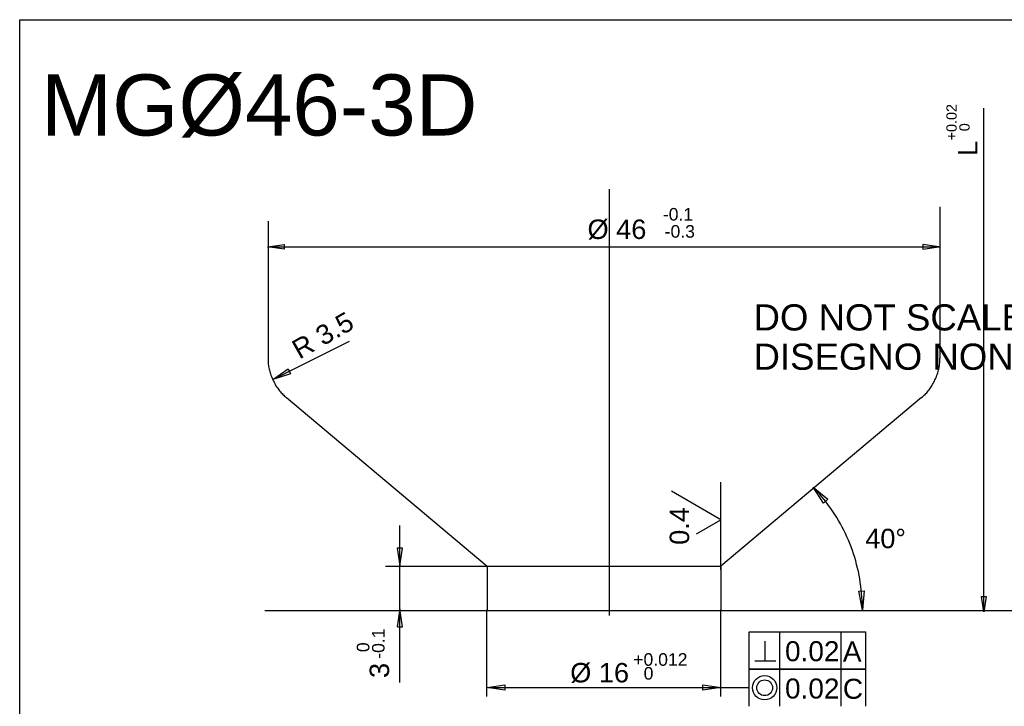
# Model space of a CAD drawing. Extents: x 0 to 1189, y 0 to 841.
# Tile 57 of 77: x 829 to 928, y 64 to 133. Entities that reach past the tile are written whole.
import ezdxf

# ---------------------------------------------------------------- set-up
doc = ezdxf.new("R2010")
doc.units = 0
doc.header["$LTSCALE"] = 65.395
doc.layers.get('0').update_dxf_attribs({"linetype": 'CONTINUOUS'})
doc.styles.add('TEXTSTYLE_1', font='gdt', dxfattribs={"width": 0.8})
doc.styles.add('TEXTSTYLE_2', font='arial.ttf')

# ---------------------------------------------------------------- blocks, each defined once
blk = doc.blocks.new('MG46-3D_BL18', base_point=(888.644, 71.973))
at = {"color": 7, "linetype": 'CONTINUOUS'}
for p, q in [((828.867, 10.823), (828.867, 133.086)), ((828.867, 133.086), (948.395, 133.086)), ((925.531, 73.745), (925.531, 124.23)), ((887.978, 116.116), (887.978, 73.371)), ((921.119, 114.325), (921.119, 99.146)), ((853.777, 112.891), (853.777, 99.146)), ((853.758, 110.326), (855.376, 110.57)), ((855.376, 110.57), (855.376, 110.082)), ((921.03, 110.326), (919.412, 110.57)), ((919.412, 110.57), (919.412, 110.082)), ((853.727, 110.326), (921.074, 110.326)), ((855.376, 110.082), (853.758, 110.326)), ((919.412, 110.082), (921.03, 110.326)), ((854.242, 97.011), (861.95, 100.866)), ((853.773, 99.032), (853.772, 98.917)), ((853.772, 98.917), (853.776, 98.799)), ((853.777, 99.146), (853.773, 99.032)), ((853.776, 98.799), (853.783, 98.681)), ((921.112, 98.681), (921.119, 98.799)), ((921.123, 99.032), (921.119, 99.146)), ((921.119, 98.799), (921.123, 98.917)), ((921.123, 98.917), (921.123, 99.032)), ((853.783, 98.681), (853.795, 98.561)), ((853.795, 98.561), (853.81, 98.44)), ((853.81, 98.44), (853.829, 98.318)), ((853.829, 98.318), (853.851, 98.196)), ((853.851, 98.196), (853.877, 98.073)), ((853.877, 98.073), (853.906, 97.95)), ((853.906, 97.95), (853.939, 97.827)), ((853.939, 97.827), (853.975, 97.703)), ((854.242, 97.011), (855.789, 98.075)), ((855.789, 98.075), (856.033, 97.575)), ((920.918, 97.703), (920.955, 97.827)), ((920.955, 97.827), (920.987, 97.95)), ((920.987, 97.95), (921.017, 98.073)), ((921.017, 98.073), (921.043, 98.196)), ((921.043, 98.196), (921.066, 98.318)), ((921.066, 98.318), (921.085, 98.44)), ((921.085, 98.44), (921.1, 98.561)), ((921.1, 98.561), (921.112, 98.681)), ((853.975, 97.703), (854.014, 97.58)), ((854.014, 97.58), (854.057, 97.457)), ((854.057, 97.457), (854.102, 97.335)), ((854.102, 97.335), (854.15, 97.214)), ((854.15, 97.214), (854.201, 97.093)), ((854.201, 97.093), (854.255, 96.974)), ((856.033, 97.575), (854.242, 97.011)), ((854.255, 96.974), (854.311, 96.856)), ((854.311, 96.856), (854.371, 96.739)), ((920.522, 96.739), (920.581, 96.856)), ((920.581, 96.856), (920.638, 96.974)), ((920.638, 96.974), (920.692, 97.093)), ((920.692, 97.093), (920.743, 97.214)), ((920.743, 97.214), (920.791, 97.335)), ((920.791, 97.335), (920.837, 97.457)), ((920.837, 97.457), (920.879, 97.58)), ((920.879, 97.58), (920.918, 97.703)), ((854.371, 96.739), (854.432, 96.624)), ((854.432, 96.624), (854.496, 96.511)), ((854.496, 96.511), (854.563, 96.4)), ((854.563, 96.4), (854.632, 96.291)), ((854.632, 96.291), (854.702, 96.184)), ((854.702, 96.184), (854.775, 96.08)), ((854.775, 96.08), (854.851, 95.978)), ((854.851, 95.978), (854.927, 95.88)), ((854.927, 95.88), (855.006, 95.784)), ((855.006, 95.784), (855.087, 95.692)), ((919.806, 95.692), (919.887, 95.784)), ((919.887, 95.784), (919.966, 95.88)), ((919.966, 95.88), (920.042, 95.978)), ((920.042, 95.978), (920.117, 96.08)), ((920.117, 96.08), (920.19, 96.184)), ((920.19, 96.184), (920.261, 96.291)), ((920.261, 96.291), (920.33, 96.4)), ((920.33, 96.4), (920.397, 96.511)), ((920.397, 96.511), (920.461, 96.624)), ((920.461, 96.624), (920.522, 96.739)), ((855.087, 95.692), (855.169, 95.603)), ((855.169, 95.603), (855.253, 95.517)), ((855.253, 95.517), (855.339, 95.436)), ((855.339, 95.436), (855.426, 95.358)), ((855.426, 95.358), (855.514, 95.284)), ((855.514, 95.284), (855.603, 95.215)), ((855.603, 95.215), (875.735, 78.326)), ((919.29, 95.215), (899.16, 78.326)), ((919.29, 95.215), (919.38, 95.284)), ((919.38, 95.284), (919.468, 95.358)), ((919.468, 95.358), (919.555, 95.436)), ((919.555, 95.436), (919.64, 95.517)), ((919.64, 95.517), (919.724, 95.603)), ((919.724, 95.603), (919.806, 95.692)), ((899.156, 77.936), (899.156, 86.734)), ((908.419, 86.224), (909.887, 85.019)), ((909.468, 84.642), (908.419, 86.224)), ((908.805, 85.82), (908.552, 86.088)), ((899.156, 82.962), (894.23, 85.819)), ((909.051, 85.546), (908.805, 85.82)), ((909.291, 85.268), (909.051, 85.546)), ((909.525, 84.985), (909.291, 85.268)), ((909.887, 85.019), (909.468, 84.642)), ((909.752, 84.697), (909.525, 84.985)), ((909.972, 84.404), (909.752, 84.697)), ((910.187, 84.107), (909.972, 84.404)), ((910.394, 83.805), (910.187, 84.107)), ((896.719, 81.548), (899.156, 82.962)), ((910.595, 83.5), (910.394, 83.805)), ((910.79, 83.19), (910.595, 83.5)), ((910.977, 82.876), (910.79, 83.19)), ((866.992, 66.655), (866.992, 82.388)), ((911.158, 82.558), (910.977, 82.876)), ((911.332, 82.236), (911.158, 82.558)), ((911.499, 81.911), (911.332, 82.236)), ((911.66, 81.582), (911.499, 81.911)), ((911.813, 81.25), (911.66, 81.582)), ((911.959, 80.915), (911.813, 81.25)), ((866.724, 80.122), (866.992, 78.34)), ((867.258, 80.122), (866.724, 80.122)), ((866.992, 78.34), (867.258, 80.122)), ((912.098, 80.576), (911.959, 80.915)), ((912.23, 80.234), (912.098, 80.576)), ((912.355, 79.89), (912.23, 80.234)), ((912.473, 79.542), (912.355, 79.89)), ((912.584, 79.192), (912.473, 79.542)), ((912.687, 78.839), (912.584, 79.192)), ((865.537, 78.326), (875.735, 78.326)), ((875.735, 78.326), (875.735, 73.934)), ((875.735, 78.326), (899.241, 78.326)), ((899.16, 78.326), (899.16, 73.934)), ((912.783, 78.484), (912.687, 78.839)), ((912.871, 78.126), (912.783, 78.484)), ((912.952, 77.767), (912.871, 78.126)), ((913.026, 77.405), (912.952, 77.767)), ((913.092, 77.041), (913.026, 77.405)), ((913.15, 76.675), (913.092, 77.041)), ((913.201, 76.308), (913.15, 76.675)), ((913.244, 75.939), (913.201, 76.308)), ((912.987, 75.799), (913.549, 75.828)), ((913.363, 73.938), (912.987, 75.799)), ((913.28, 75.568), (913.244, 75.939)), ((913.307, 75.197), (913.28, 75.568)), ((913.327, 74.823), (913.307, 75.197)), ((913.549, 75.828), (913.363, 73.938)), ((925.531, 73.745), (925.303, 75.274)), ((925.303, 75.274), (925.761, 75.274)), ((925.761, 75.274), (925.531, 73.745)), ((913.339, 74.449), (913.327, 74.823)), ((913.343, 74.074), (913.339, 74.449)), ((853.458, 73.865), (928.966, 73.865)), ((866.992, 74.025), (866.724, 72.243)), ((867.258, 72.243), (866.992, 74.025)), ((875.715, 65.253), (875.715, 73.941)), ((899.155, 65.253), (899.155, 73.941)), ((866.733, 72.245), (867.252, 72.245)), ((902.011, 68.007), (902.011, 71.745)), ((902.019, 71.745), (913.663, 71.745)), ((905.082, 68.007), (905.082, 71.745)), ((911.203, 71.745), (911.203, 68.007)), ((913.663, 71.745), (913.663, 68.007)), ((903.614, 68.837), (903.614, 70.78)), ((902.565, 68.837), (904.663, 68.837)), ((902.011, 64.268), (902.011, 68.007)), ((902.019, 68.007), (913.663, 68.007)), ((902.019, 68), (913.663, 68)), ((905.082, 64.268), (905.082, 68.007)), ((911.203, 68.007), (911.203, 64.268)), ((913.663, 68.007), (913.663, 64.268)), ((875.738, 66.145), (877.52, 66.411)), ((877.52, 65.877), (875.738, 66.145)), ((875.792, 66.145), (902.011, 66.145)), ((877.52, 66.411), (877.52, 65.877)), ((897.373, 66.411), (899.155, 66.145)), ((897.373, 65.877), (897.373, 66.411)), ((899.155, 66.145), (897.373, 65.877))]:
    blk.add_line(p, q, dxfattribs=at)
for radius in [1.216, 0.79]:
    blk.add_circle((903.562, 66.122), radius, dxfattribs=at)
for s, height, style, p in [('MGØ46-3D', 6.126, 'TEXTSTYLE_2', (831.01, 121.477)), ('-0.1', 1.2609, 'TEXTSTYLE_2', (893.354, 112.951)), ('Ø 46', 1.9487, 'TEXTSTYLE_2', (885.799, 111.108)), ('-0.3', 1.2609, 'TEXTSTYLE_2', (893.534, 111.237)), ('DO NOT SCALE DRAWING', 2.62592, 'TEXTSTYLE_2', (902.444, 101.934)), ('DISEGNO NON IN SCALA', 2.62592, 'TEXTSTYLE_2', (902.444, 97.995)), ('40', 1.9487, 'TEXTSTYLE_2', (913.643, 80.11)), ('~', 1.949, 'TEXTSTYLE_1', (916.671, 80.11)), ('0.02', 2.0078, 'TEXTSTYLE_2', (905.602, 68.783)), ('A', 2.008, 'TEXTSTYLE_2', (911.4, 68.754)), ('+0.012', 1.2609, 'TEXTSTYLE_2', (890.384, 68.327)), ('Ø 16', 1.9487, 'TEXTSTYLE_2', (884.064, 66.661)), ('0', 1.261, 'TEXTSTYLE_2', (891.426, 66.941)), ('0.02', 2.0078, 'TEXTSTYLE_2', (905.602, 65.044)), ('C', 2.008, 'TEXTSTYLE_2', (911.4, 65.015))]:
    blk.add_text(s, height=height, dxfattribs=dict(at, style=style)).set_placement(p)
at = {"color": 7, "linetype": 'CONTINUOUS', "style": 'TEXTSTYLE_2'}
for s, height, rotation, p in [('+0.02', 1.0317, 90, (922.81, 120.988)), (' 0', 1.0317, 90, (924.111, 121.505)), ('L', 1.949, 90, (924.885, 119.429)), ('R 3.5', 1.9487, 29.57027, (856.905, 99.005)), ('0.4', 1.9487, 90, (895.986, 80.449)), ('-0.1', 1.2609, 90, (865.452, 69.031)), (' 0', 1.2609, 90, (863.927, 69.204)), ('3', 1.949, 90, (865.902, 67.099))]:
    blk.add_text(s, height=height, rotation=rotation, dxfattribs=at).set_placement(p)

msp = doc.modelspace()

# ---------------------------------------------------------------- block references
at = {"color": 2, "linetype": 'CONTINUOUS'}
msp.add_blockref('MG46-3D_BL18', (888.644, 71.973), dxfattribs=at)

doc.saveas('drawing.dxf')
